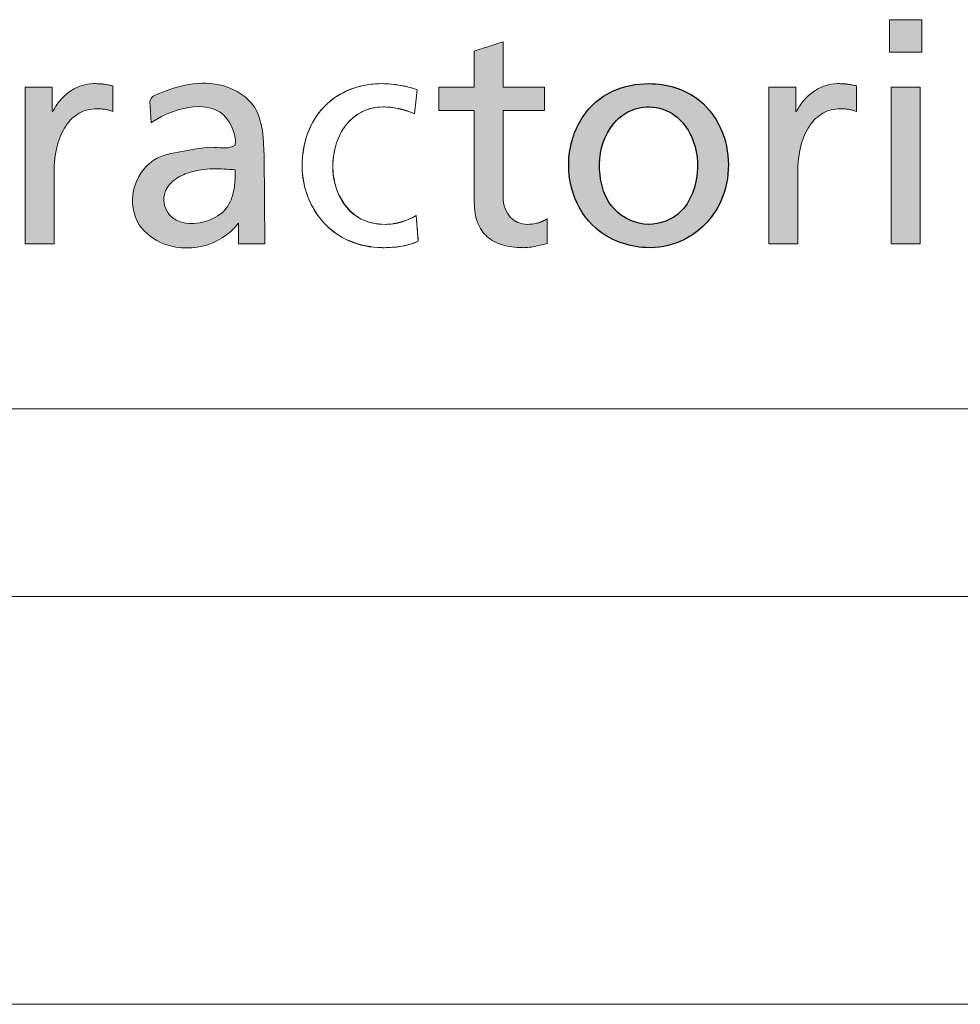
# Paper-space layout 'Hoja2' of a CAD drawing. Header units: millimetres. Extents: x 195 to 7681, y 65 to 5395.
# Tile 6 of 13: x 5635 to 5785, y 65 to 222. Entities that reach past the tile are written whole.
import ezdxf

# ---------------------------------------------------------------- set-up
doc = ezdxf.new("R2010")
doc.units = ezdxf.units.MM
doc.layers.add('FORMAT', color=7, linetype='Continuous')

# ---------------------------------------------------------------- blocks, each defined once
blk = doc.blocks.new('LOGO_sombreado')
at = {"linetype": 'Continuous', "ltscale": 13}
for points in [[(526.55, 62.03), (521.37, 62.03), (521.37, 56.84), (526.55, 56.84)], [(526.55, 62.03), (521.37, 62.03), (521.37, 56.84), (526.55, 56.84)], [(526.26, 51.26), (521.67, 51.26), (521.67, 26.29), (526.26, 26.29)], [(526.26, 51.26), (521.67, 51.26), (521.67, 26.29), (526.26, 26.29)]]:
    blk.add_hatch(color=7, dxfattribs=at).paths.add_polyline_path(points, flags=0)
h = blk.add_hatch(color=7, dxfattribs=at)
edge = h.paths.add_edge_path(flags=0)
edge.add_spline(control_points=[(457.28, 27.45), (457.95, 26.86), (458.76, 26.42), (459.7, 26.13)], knot_values=[16, 16, 16, 16, 17, 17, 17, 17], weights=[1, 1, 1, 1], degree=3, periodic=0)
edge.add_spline(control_points=[(459.7, 26.13), (460.64, 25.85), (461.72, 25.71), (462.9, 25.71)], knot_values=[17, 17, 17, 17, 18, 18, 18, 18], weights=[1, 1, 1, 1], degree=3, periodic=0)
edge.add_arc((462.89, 34.91), 9.21, 270.0767, 276.8647)
edge.add_spline(control_points=[(463.99, 25.77), (464.35, 25.81), (464.69, 25.87), (465.03, 25.94)], knot_values=[0, 0, 0, 0, 1, 1, 1, 1], weights=[1, 1, 1, 1], degree=3, periodic=0)
edge.add_spline(control_points=[(465.03, 25.94), (465.36, 26), (465.68, 26.08), (465.98, 26.16)], knot_values=[1, 1, 1, 1, 2, 2, 2, 2], weights=[1, 1, 1, 1], degree=3, periodic=0)
edge.add_spline(control_points=[(465.98, 26.16), (466.28, 26.23), (466.56, 26.31), (466.82, 26.39)], knot_values=[2, 2, 2, 2, 3, 3, 3, 3], weights=[1, 1, 1, 1], degree=3, periodic=0)
edge.add_line((466.82, 26.39), (466.82, 30.3))
edge.add_arc((464.12, 34.42), 4.92, 295.495, 303.2205, ccw=False)
edge.add_spline(control_points=[(466.24, 29.98), (466.01, 29.86), (465.77, 29.77), (465.53, 29.69)], knot_values=[0, 0, 0, 0, 0.145933, 0.145933, 0.145933, 0.145933], weights=[1, 0.998226, 0.998226, 1], degree=3, periodic=0)
edge.add_spline(control_points=[(465.53, 29.69), (465.27, 29.61), (464.99, 29.55), (464.68, 29.5)], knot_values=[0.145933, 0.145933, 0.145933, 0.145933, 1.145933, 1.145933, 1.145933, 1.145933], weights=[1, 1, 1, 1], degree=3, periodic=0)
edge.add_spline(control_points=[(464.68, 29.5), (464.37, 29.45), (464.04, 29.42), (463.69, 29.42), (463.16, 29.42), (462.66, 29.52), (462.19, 29.71)], knot_values=[1.145933, 1.145933, 1.145933, 1.145933, 2.145933, 2.145933, 2.145933, 3.145933, 3.145933, 3.145933, 3.145933], weights=[1, 1, 1, 1, 1, 1, 1], degree=3, periodic=0)
edge.add_arc((463.55, 33), 3.55, 223.1491, 247.5061, ccw=False)
edge.add_spline(control_points=[(460.96, 30.57), (460.61, 30.94), (460.32, 31.41), (460.12, 31.96)], knot_values=[3.571043, 3.571043, 3.571043, 3.571043, 4.571043, 4.571043, 4.571043, 4.571043], weights=[1, 1, 1, 1], degree=3, periodic=0)
edge.add_spline(control_points=[(460.12, 31.96), (459.92, 32.51), (459.81, 33.15), (459.81, 33.88)], knot_values=[4.571043, 4.571043, 4.571043, 4.571043, 5.571043, 5.571043, 5.571043, 5.571043], weights=[1, 1, 1, 1], degree=3, periodic=0)
edge.add_line((459.81, 33.88), (459.81, 37.29))
edge.add_line((459.81, 37.29), (459.81, 39))
edge.add_line((459.81, 39), (459.81, 47.54))
edge.add_line((459.81, 47.54), (466.43, 47.54))
edge.add_line((466.43, 47.54), (466.43, 51.26))
edge.add_line((466.43, 51.26), (459.81, 51.26))
edge.add_line((459.81, 51.26), (459.81, 53.07))
edge.add_line((459.81, 53.07), (459.81, 58.5))
edge.add_line((459.81, 58.5), (458.67, 58.14))
edge.add_line((458.67, 58.14), (457.52, 57.77))
edge.add_line((457.52, 57.77), (456.37, 57.4))
edge.add_line((456.37, 57.4), (455.22, 57.04))
edge.add_line((455.22, 57.04), (455.22, 55.59))
edge.add_line((455.22, 55.59), (455.22, 51.26))
edge.add_line((455.22, 51.26), (449.59, 51.26))
edge.add_line((449.59, 51.26), (449.59, 47.54))
edge.add_line((449.59, 47.54), (455.22, 47.54))
edge.add_spline(control_points=[(455.22, 47.54), (455.22, 42.68), (455.22, 37.81), (455.22, 32.94), (455.22, 31.69), (455.4, 30.62), (455.75, 29.71)], knot_values=[13, 13, 13, 13, 14, 14, 14, 15, 15, 15, 15], weights=[1, 1, 1, 1, 1, 1, 1], degree=3, periodic=0)
edge.add_spline(control_points=[(455.75, 29.71), (456.1, 28.8), (456.62, 28.05), (457.28, 27.45)], knot_values=[15, 15, 15, 15, 16, 16, 16, 16], weights=[1, 1, 1, 1], degree=3, periodic=0)
h = blk.add_hatch(color=7, dxfattribs=at)
edge = h.paths.add_edge_path(flags=0)
edge.add_spline(control_points=[(457.28, 27.45), (457.95, 26.86), (458.76, 26.42), (459.7, 26.13)], knot_values=[16, 16, 16, 16, 17, 17, 17, 17], weights=[1, 1, 1, 1], degree=3, periodic=0)
edge.add_spline(control_points=[(459.7, 26.13), (460.64, 25.85), (461.72, 25.71), (462.9, 25.71)], knot_values=[17, 17, 17, 17, 18, 18, 18, 18], weights=[1, 1, 1, 1], degree=3, periodic=0)
edge.add_arc((462.89, 34.91), 9.21, 270.0767, 276.8647)
edge.add_spline(control_points=[(463.99, 25.77), (464.35, 25.81), (464.69, 25.87), (465.03, 25.94)], knot_values=[0, 0, 0, 0, 1, 1, 1, 1], weights=[1, 1, 1, 1], degree=3, periodic=0)
edge.add_spline(control_points=[(465.03, 25.94), (465.36, 26), (465.68, 26.08), (465.98, 26.16)], knot_values=[1, 1, 1, 1, 2, 2, 2, 2], weights=[1, 1, 1, 1], degree=3, periodic=0)
edge.add_spline(control_points=[(465.98, 26.16), (466.28, 26.23), (466.56, 26.31), (466.82, 26.39)], knot_values=[2, 2, 2, 2, 3, 3, 3, 3], weights=[1, 1, 1, 1], degree=3, periodic=0)
edge.add_line((466.82, 26.39), (466.82, 30.3))
edge.add_arc((464.12, 34.42), 4.92, 295.495, 303.2205, ccw=False)
edge.add_spline(control_points=[(466.24, 29.98), (466.01, 29.86), (465.77, 29.77), (465.53, 29.69)], knot_values=[0, 0, 0, 0, 0.145933, 0.145933, 0.145933, 0.145933], weights=[1, 0.998226, 0.998226, 1], degree=3, periodic=0)
edge.add_spline(control_points=[(465.53, 29.69), (465.27, 29.61), (464.99, 29.55), (464.68, 29.5)], knot_values=[0.145933, 0.145933, 0.145933, 0.145933, 1.145933, 1.145933, 1.145933, 1.145933], weights=[1, 1, 1, 1], degree=3, periodic=0)
edge.add_spline(control_points=[(464.68, 29.5), (464.37, 29.45), (464.04, 29.42), (463.69, 29.42), (463.16, 29.42), (462.66, 29.52), (462.19, 29.71)], knot_values=[1.145933, 1.145933, 1.145933, 1.145933, 2.145933, 2.145933, 2.145933, 3.145933, 3.145933, 3.145933, 3.145933], weights=[1, 1, 1, 1, 1, 1, 1], degree=3, periodic=0)
edge.add_arc((463.55, 33), 3.55, 223.1491, 247.5061, ccw=False)
edge.add_spline(control_points=[(460.96, 30.57), (460.61, 30.94), (460.32, 31.41), (460.12, 31.96)], knot_values=[3.571043, 3.571043, 3.571043, 3.571043, 4.571043, 4.571043, 4.571043, 4.571043], weights=[1, 1, 1, 1], degree=3, periodic=0)
edge.add_spline(control_points=[(460.12, 31.96), (459.92, 32.51), (459.81, 33.15), (459.81, 33.88)], knot_values=[4.571043, 4.571043, 4.571043, 4.571043, 5.571043, 5.571043, 5.571043, 5.571043], weights=[1, 1, 1, 1], degree=3, periodic=0)
edge.add_line((459.81, 33.88), (459.81, 37.29))
edge.add_line((459.81, 37.29), (459.81, 39))
edge.add_line((459.81, 39), (459.81, 47.54))
edge.add_line((459.81, 47.54), (466.43, 47.54))
edge.add_line((466.43, 47.54), (466.43, 51.26))
edge.add_line((466.43, 51.26), (459.81, 51.26))
edge.add_line((459.81, 51.26), (459.81, 53.07))
edge.add_line((459.81, 53.07), (459.81, 58.5))
edge.add_line((459.81, 58.5), (458.67, 58.14))
edge.add_line((458.67, 58.14), (457.52, 57.77))
edge.add_line((457.52, 57.77), (456.37, 57.4))
edge.add_line((456.37, 57.4), (455.22, 57.04))
edge.add_line((455.22, 57.04), (455.22, 55.59))
edge.add_line((455.22, 55.59), (455.22, 51.26))
edge.add_line((455.22, 51.26), (449.59, 51.26))
edge.add_line((449.59, 51.26), (449.59, 47.54))
edge.add_line((449.59, 47.54), (455.22, 47.54))
edge.add_spline(control_points=[(455.22, 47.54), (455.22, 42.68), (455.22, 37.81), (455.22, 32.94), (455.22, 31.69), (455.4, 30.62), (455.75, 29.71)], knot_values=[13, 13, 13, 13, 14, 14, 14, 15, 15, 15, 15], weights=[1, 1, 1, 1, 1, 1, 1], degree=3, periodic=0)
edge.add_spline(control_points=[(455.75, 29.71), (456.1, 28.8), (456.62, 28.05), (457.28, 27.45)], knot_values=[15, 15, 15, 15, 16, 16, 16, 16], weights=[1, 1, 1, 1], degree=3, periodic=0)
h = blk.add_hatch(color=7, dxfattribs=at)
edge = h.paths.add_edge_path(flags=0)
edge.add_spline(control_points=[(395.67, 47.82), (395.88, 47.8), (396.1, 47.78), (396.31, 47.75)], knot_values=[22.131578, 22.131578, 22.131578, 22.131578, 23.131578, 23.131578, 23.131578, 23.131578], weights=[1, 1, 1, 1], degree=3, periodic=0)
edge.add_spline(control_points=[(396.31, 47.75), (396.53, 47.71), (396.75, 47.67), (396.97, 47.61)], knot_values=[23.131578, 23.131578, 23.131578, 23.131578, 24.131578, 24.131578, 24.131578, 24.131578], weights=[1, 1, 1, 1], degree=3, periodic=0)
edge.add_spline(control_points=[(396.97, 47.61), (397.18, 47.55), (397.4, 47.48), (397.6, 47.39)], knot_values=[0, 0, 0, 0, 1, 1, 1, 1], weights=[1, 1, 1, 1], degree=3, periodic=0)
edge.add_line((397.6, 47.39), (397.6, 51.51))
edge.add_line((397.6, 51.51), (396.91, 51.64))
edge.add_spline(control_points=[(396.91, 51.64), (396.69, 51.68), (396.47, 51.72), (396.23, 51.75)], knot_values=[3, 3, 3, 3, 4, 4, 4, 4], weights=[1, 1, 1, 1], degree=3, periodic=0)
edge.add_arc((394.75, 40.25), 11.59, 82.6307, 86.3526)
edge.add_spline(control_points=[(395.48, 51.82), (395.21, 51.84), (394.91, 51.84), (394.57, 51.84), (393.91, 51.84), (393.25, 51.73), (392.61, 51.51)], knot_values=[4.064961, 4.064961, 4.064961, 4.064961, 5.064961, 5.064961, 5.064961, 6.064961, 6.064961, 6.064961, 6.064961], weights=[1, 1, 1, 1, 1, 1, 1], degree=3, periodic=0)
edge.add_spline(control_points=[(392.61, 51.51), (391.97, 51.3), (391.35, 50.99), (390.78, 50.59)], knot_values=[6.064961, 6.064961, 6.064961, 6.064961, 7.064961, 7.064961, 7.064961, 7.064961], weights=[1, 1, 1, 1], degree=3, periodic=0)
edge.add_spline(control_points=[(390.78, 50.59), (390.21, 50.2), (389.68, 49.72), (389.22, 49.18)], knot_values=[7.064961, 7.064961, 7.064961, 7.064961, 8.064961, 8.064961, 8.064961, 8.064961], weights=[1, 1, 1, 1], degree=3, periodic=0)
edge.add_spline(control_points=[(389.22, 49.18), (388.76, 48.64), (388.37, 48.04), (388.06, 47.39)], knot_values=[8.064961, 8.064961, 8.064961, 8.064961, 9.064961, 9.064961, 9.064961, 9.064961], weights=[1, 1, 1, 1], degree=3, periodic=0)
edge.add_line((388.06, 47.39), (387.96, 47.39))
edge.add_line((387.96, 47.39), (387.96, 51.26))
edge.add_line((387.96, 51.26), (385.8, 51.26))
edge.add_line((385.8, 51.26), (383.65, 51.26))
edge.add_line((383.65, 51.26), (383.65, 48.14))
edge.add_line((383.65, 48.14), (383.65, 26.29))
edge.add_line((383.65, 26.29), (388.25, 26.29))
edge.add_line((388.25, 26.29), (388.25, 29.13))
edge.add_spline(control_points=[(388.25, 29.13), (388.25, 31.97), (388.25, 34.81), (388.25, 37.65), (388.25, 39.22), (388.42, 40.64), (388.74, 41.89)], knot_values=[17.064961, 17.064961, 17.064961, 17.064961, 18.064961, 18.064961, 18.064961, 19.064961, 19.064961, 19.064961, 19.064961], weights=[1, 1, 1, 1, 1, 1, 1], degree=3, periodic=0)
edge.add_spline(control_points=[(388.74, 41.89), (389.05, 43.14), (389.52, 44.21), (390.11, 45.09)], knot_values=[19.064961, 19.064961, 19.064961, 19.064961, 20.064961, 20.064961, 20.064961, 20.064961], weights=[1, 1, 1, 1], degree=3, periodic=0)
edge.add_spline(control_points=[(390.11, 45.09), (390.71, 45.98), (391.43, 46.66), (392.26, 47.13)], knot_values=[20.064961, 20.064961, 20.064961, 20.064961, 21.064961, 21.064961, 21.064961, 21.064961], weights=[1, 1, 1, 1], degree=3, periodic=0)
edge.add_spline(control_points=[(392.26, 47.13), (393.09, 47.59), (394.03, 47.84), (395.05, 47.84)], knot_values=[21.064961, 21.064961, 21.064961, 21.064961, 22.064961, 22.064961, 22.064961, 22.064961], weights=[1, 1, 1, 1], degree=3, periodic=0)
edge.add_arc((395.06, 38.6), 9.24, 86.1897, 90.0066, ccw=False)
h = blk.add_hatch(color=7, dxfattribs=at)
edge = h.paths.add_edge_path(flags=0)
edge.add_spline(control_points=[(395.67, 47.82), (395.88, 47.8), (396.1, 47.78), (396.31, 47.75)], knot_values=[22.131578, 22.131578, 22.131578, 22.131578, 23.131578, 23.131578, 23.131578, 23.131578], weights=[1, 1, 1, 1], degree=3, periodic=0)
edge.add_spline(control_points=[(396.31, 47.75), (396.53, 47.71), (396.75, 47.67), (396.97, 47.61)], knot_values=[23.131578, 23.131578, 23.131578, 23.131578, 24.131578, 24.131578, 24.131578, 24.131578], weights=[1, 1, 1, 1], degree=3, periodic=0)
edge.add_spline(control_points=[(396.97, 47.61), (397.18, 47.55), (397.4, 47.48), (397.6, 47.39)], knot_values=[0, 0, 0, 0, 1, 1, 1, 1], weights=[1, 1, 1, 1], degree=3, periodic=0)
edge.add_line((397.6, 47.39), (397.6, 51.51))
edge.add_line((397.6, 51.51), (396.91, 51.64))
edge.add_spline(control_points=[(396.91, 51.64), (396.69, 51.68), (396.47, 51.72), (396.23, 51.75)], knot_values=[3, 3, 3, 3, 4, 4, 4, 4], weights=[1, 1, 1, 1], degree=3, periodic=0)
edge.add_arc((394.75, 40.25), 11.59, 82.6307, 86.3526)
edge.add_spline(control_points=[(395.48, 51.82), (395.21, 51.84), (394.91, 51.84), (394.57, 51.84), (393.91, 51.84), (393.25, 51.73), (392.61, 51.51)], knot_values=[4.064961, 4.064961, 4.064961, 4.064961, 5.064961, 5.064961, 5.064961, 6.064961, 6.064961, 6.064961, 6.064961], weights=[1, 1, 1, 1, 1, 1, 1], degree=3, periodic=0)
edge.add_spline(control_points=[(392.61, 51.51), (391.97, 51.3), (391.35, 50.99), (390.78, 50.59)], knot_values=[6.064961, 6.064961, 6.064961, 6.064961, 7.064961, 7.064961, 7.064961, 7.064961], weights=[1, 1, 1, 1], degree=3, periodic=0)
edge.add_spline(control_points=[(390.78, 50.59), (390.21, 50.2), (389.68, 49.72), (389.22, 49.18)], knot_values=[7.064961, 7.064961, 7.064961, 7.064961, 8.064961, 8.064961, 8.064961, 8.064961], weights=[1, 1, 1, 1], degree=3, periodic=0)
edge.add_spline(control_points=[(389.22, 49.18), (388.76, 48.64), (388.37, 48.04), (388.06, 47.39)], knot_values=[8.064961, 8.064961, 8.064961, 8.064961, 9.064961, 9.064961, 9.064961, 9.064961], weights=[1, 1, 1, 1], degree=3, periodic=0)
edge.add_line((388.06, 47.39), (387.96, 47.39))
edge.add_line((387.96, 47.39), (387.96, 51.26))
edge.add_line((387.96, 51.26), (385.8, 51.26))
edge.add_line((385.8, 51.26), (383.65, 51.26))
edge.add_line((383.65, 51.26), (383.65, 48.14))
edge.add_line((383.65, 48.14), (383.65, 26.29))
edge.add_line((383.65, 26.29), (388.25, 26.29))
edge.add_line((388.25, 26.29), (388.25, 29.13))
edge.add_spline(control_points=[(388.25, 29.13), (388.25, 31.97), (388.25, 34.81), (388.25, 37.65), (388.25, 39.22), (388.42, 40.64), (388.74, 41.89)], knot_values=[17.064961, 17.064961, 17.064961, 17.064961, 18.064961, 18.064961, 18.064961, 19.064961, 19.064961, 19.064961, 19.064961], weights=[1, 1, 1, 1, 1, 1, 1], degree=3, periodic=0)
edge.add_spline(control_points=[(388.74, 41.89), (389.05, 43.14), (389.52, 44.21), (390.11, 45.09)], knot_values=[19.064961, 19.064961, 19.064961, 19.064961, 20.064961, 20.064961, 20.064961, 20.064961], weights=[1, 1, 1, 1], degree=3, periodic=0)
edge.add_spline(control_points=[(390.11, 45.09), (390.71, 45.98), (391.43, 46.66), (392.26, 47.13)], knot_values=[20.064961, 20.064961, 20.064961, 20.064961, 21.064961, 21.064961, 21.064961, 21.064961], weights=[1, 1, 1, 1], degree=3, periodic=0)
edge.add_spline(control_points=[(392.26, 47.13), (393.09, 47.59), (394.03, 47.84), (395.05, 47.84)], knot_values=[21.064961, 21.064961, 21.064961, 21.064961, 22.064961, 22.064961, 22.064961, 22.064961], weights=[1, 1, 1, 1], degree=3, periodic=0)
edge.add_arc((395.06, 38.6), 9.24, 86.1897, 90.0066, ccw=False)
h = blk.add_hatch(color=7, dxfattribs=at)
edge = h.paths.add_edge_path(flags=0)
edge.add_spline(control_points=[(417.13, 42.02), (416.11, 41.39), (413.34, 42.01), (409.22, 41.03), (404.09, 40.45), (400.42, 35.77), (400.72, 29.74), (407.35, 24.17), (414.81, 25.87), (417.54, 29.52)], knot_values=[0, 0, 0, 0, 0.079966, 0.190057, 0.300094, 0.432511, 0.566689, 0.684622, 1, 1, 1, 1], weights=[1, 1, 1, 1, 1, 1, 1, 1, 1, 1], degree=3, periodic=0)
edge.add_spline(control_points=[(417.54, 29.52), (417.66, 29.72), (417.63, 29.52)], knot_values=[0, 0, 0, 1, 1, 1], weights=[1, 1, 1], degree=2, periodic=0)
edge.add_line((417.63, 29.52), (417.63, 26.3))
edge.add_line((417.63, 26.3), (421.86, 26.3))
edge.add_line((421.86, 26.3), (421.71, 40.37))
edge.add_spline(control_points=[(421.71, 40.37), (421.61, 42.8), (421.6, 48.18), (415.5, 52), (409.84, 52.02), (405.89, 50.67), (403.7, 49.76), (403.5, 49.01)], knot_values=[0, 0, 0, 0, 0.300445, 0.525135, 0.737289, 0.925487, 1, 1, 1, 1], weights=[1, 1, 1, 1, 1, 1, 1, 1], degree=3, periodic=0)
edge.add_line((403.5, 49.01), (403.72, 45.59))
edge.add_spline(control_points=[(403.72, 45.59), (406.1, 47.36), (414.42, 50.46), (417.31, 43.95), (417.13, 42.02)], knot_values=[0, 0, 0, 0, 0.658996, 1, 1, 1, 1], weights=[1, 1, 1, 1, 1], degree=3, periodic=0)
edge = h.paths.add_edge_path(flags=0)
edge.add_spline(control_points=[(417.13, 37.03), (417.08, 36.32), (416.96, 34.56), (415.91, 31.6), (412.5, 29.58), (408.89, 29.31), (405.92, 31.18), (405.35, 34.6), (407.62, 36.84), (410.33, 37.97), (413.53, 38.39), (415.92, 38.2), (417.13, 38.1)], knot_values=[0, 0, 0, 0, 0.068904, 0.168815, 0.283862, 0.42722, 0.488917, 0.605379, 0.695962, 0.771545, 0.884045, 1, 1, 1, 1], weights=[1, 1, 1, 1, 1, 1, 1, 1, 1, 1, 1, 1, 1], degree=3, periodic=0)
edge.add_line((417.13, 38.1), (417.13, 37.03))
h = blk.add_hatch(color=7, dxfattribs=at)
edge = h.paths.add_edge_path(flags=0)
edge.add_spline(control_points=[(483.09, 51.84), (481.09, 51.85), (477.6, 51.2), (472.79, 47.8), (469.93, 41.83), (470.28, 34.47), (474.5, 27.73), (481.6, 25.12), (489.2, 26.46), (495.89, 32.8), (496.28, 42.73), (491.46, 49.7), (486.59, 51.65), (483.77, 51.84), (483.09, 51.84)], knot_values=[0, 0, 0, 0, 0.074474, 0.127248, 0.214785, 0.308474, 0.391274, 0.497362, 0.567922, 0.671021, 0.815362, 0.894331, 0.974753, 1, 1, 1, 1], weights=[1, 1, 1, 1, 1, 1, 1, 1, 1, 1, 1, 1, 1, 1, 1], degree=3, periodic=0)
edge = h.paths.add_edge_path(flags=0)
edge.add_spline(control_points=[(483.09, 48.13), (484.55, 48.1), (487.24, 47.22), (490.33, 43.33), (491.38, 37.38), (488.76, 30.6), (481.99, 28.62), (476.6, 31.83), (474.74, 37.8), (475.56, 43.61), (479.15, 47.52), (481.91, 48.15), (483.09, 48.13)], knot_values=[0, 0, 0, 0, 0.080851, 0.148117, 0.269406, 0.407124, 0.511209, 0.623148, 0.720084, 0.847873, 0.934722, 1, 1, 1, 1], weights=[1, 1, 1, 1, 1, 1, 1, 1, 1, 1, 1, 1, 1], degree=3, periodic=0)
h = blk.add_hatch(color=7, dxfattribs=at)
edge = h.paths.add_edge_path(flags=0)
edge.add_spline(control_points=[(515.43, 51.64), (515.2, 51.68), (514.99, 51.72), (514.75, 51.75)], knot_values=[5, 5, 5, 5, 6, 6, 6, 6], weights=[1, 1, 1, 1], degree=3, periodic=0)
edge.add_arc((513.27, 40.3), 11.54, 82.6144, 86.3459)
edge.add_spline(control_points=[(514.01, 51.82), (513.73, 51.84), (513.43, 51.84), (513.09, 51.84), (512.43, 51.84), (511.77, 51.73), (511.13, 51.51)], knot_values=[0, 0, 0, 0, 1, 1, 1, 2, 2, 2, 2], weights=[1, 1, 1, 1, 1, 1, 1], degree=3, periodic=0)
edge.add_spline(control_points=[(511.13, 51.51), (510.49, 51.3), (509.87, 50.99), (509.3, 50.59)], knot_values=[2, 2, 2, 2, 3, 3, 3, 3], weights=[1, 1, 1, 1], degree=3, periodic=0)
edge.add_spline(control_points=[(509.3, 50.59), (508.73, 50.2), (508.2, 49.72), (507.74, 49.18)], knot_values=[3, 3, 3, 3, 4, 4, 4, 4], weights=[1, 1, 1, 1], degree=3, periodic=0)
edge.add_spline(control_points=[(507.74, 49.18), (507.27, 48.64), (506.88, 48.04), (506.57, 47.39)], knot_values=[4, 4, 4, 4, 5, 5, 5, 5], weights=[1, 1, 1, 1], degree=3, periodic=0)
edge.add_line((506.57, 47.39), (506.48, 47.39))
edge.add_line((506.48, 47.39), (506.48, 51.26))
edge.add_line((506.48, 51.26), (502.18, 51.26))
edge.add_line((502.18, 51.26), (502.18, 26.29))
edge.add_line((502.18, 26.29), (506.77, 26.29))
edge.add_line((506.77, 26.29), (506.77, 37.65))
edge.add_spline(control_points=[(506.77, 37.65), (506.77, 39.22), (506.94, 40.64), (507.25, 41.89)], knot_values=[11, 11, 11, 11, 12, 12, 12, 12], weights=[1, 1, 1, 1], degree=3, periodic=0)
edge.add_spline(control_points=[(507.25, 41.89), (507.57, 43.14), (508.04, 44.21), (508.63, 45.09)], knot_values=[12, 12, 12, 12, 13, 13, 13, 13], weights=[1, 1, 1, 1], degree=3, periodic=0)
edge.add_spline(control_points=[(508.63, 45.09), (509.22, 45.98), (509.95, 46.66), (510.78, 47.13)], knot_values=[13, 13, 13, 13, 14, 14, 14, 14], weights=[1, 1, 1, 1], degree=3, periodic=0)
edge.add_spline(control_points=[(510.78, 47.13), (511.61, 47.59), (512.55, 47.84), (513.57, 47.84)], knot_values=[14, 14, 14, 14, 15, 15, 15, 15], weights=[1, 1, 1, 1], degree=3, periodic=0)
edge.add_arc((513.57, 38.71), 9.12, 86.1657, 90.0062, ccw=False)
edge.add_spline(control_points=[(514.18, 47.82), (514.4, 47.8), (514.61, 47.78), (514.83, 47.75)], knot_values=[0, 0, 0, 0, 1, 1, 1, 1], weights=[1, 1, 1, 1], degree=3, periodic=0)
edge.add_spline(control_points=[(514.83, 47.75), (515.05, 47.71), (515.27, 47.67), (515.48, 47.61)], knot_values=[1, 1, 1, 1, 2, 2, 2, 2], weights=[1, 1, 1, 1], degree=3, periodic=0)
edge.add_spline(control_points=[(515.48, 47.61), (515.7, 47.55), (515.91, 47.48), (516.12, 47.39)], knot_values=[2, 2, 2, 2, 3, 3, 3, 3], weights=[1, 1, 1, 1], degree=3, periodic=0)
edge.add_line((516.12, 47.39), (516.12, 51.51))
edge.add_line((516.12, 51.51), (515.43, 51.64))
h = blk.add_hatch(color=7, dxfattribs=at)
edge = h.paths.add_edge_path(flags=0)
edge.add_spline(control_points=[(515.43, 51.64), (515.2, 51.68), (514.99, 51.72), (514.75, 51.75)], knot_values=[5, 5, 5, 5, 6, 6, 6, 6], weights=[1, 1, 1, 1], degree=3, periodic=0)
edge.add_arc((513.27, 40.3), 11.54, 82.6144, 86.3459)
edge.add_spline(control_points=[(514.01, 51.82), (513.73, 51.84), (513.43, 51.84), (513.09, 51.84), (512.43, 51.84), (511.77, 51.73), (511.13, 51.51)], knot_values=[0, 0, 0, 0, 1, 1, 1, 2, 2, 2, 2], weights=[1, 1, 1, 1, 1, 1, 1], degree=3, periodic=0)
edge.add_spline(control_points=[(511.13, 51.51), (510.49, 51.3), (509.87, 50.99), (509.3, 50.59)], knot_values=[2, 2, 2, 2, 3, 3, 3, 3], weights=[1, 1, 1, 1], degree=3, periodic=0)
edge.add_spline(control_points=[(509.3, 50.59), (508.73, 50.2), (508.2, 49.72), (507.74, 49.18)], knot_values=[3, 3, 3, 3, 4, 4, 4, 4], weights=[1, 1, 1, 1], degree=3, periodic=0)
edge.add_spline(control_points=[(507.74, 49.18), (507.27, 48.64), (506.88, 48.04), (506.57, 47.39)], knot_values=[4, 4, 4, 4, 5, 5, 5, 5], weights=[1, 1, 1, 1], degree=3, periodic=0)
edge.add_line((506.57, 47.39), (506.48, 47.39))
edge.add_line((506.48, 47.39), (506.48, 51.26))
edge.add_line((506.48, 51.26), (502.18, 51.26))
edge.add_line((502.18, 51.26), (502.18, 26.29))
edge.add_line((502.18, 26.29), (506.77, 26.29))
edge.add_line((506.77, 26.29), (506.77, 37.65))
edge.add_spline(control_points=[(506.77, 37.65), (506.77, 39.22), (506.94, 40.64), (507.25, 41.89)], knot_values=[11, 11, 11, 11, 12, 12, 12, 12], weights=[1, 1, 1, 1], degree=3, periodic=0)
edge.add_spline(control_points=[(507.25, 41.89), (507.57, 43.14), (508.04, 44.21), (508.63, 45.09)], knot_values=[12, 12, 12, 12, 13, 13, 13, 13], weights=[1, 1, 1, 1], degree=3, periodic=0)
edge.add_spline(control_points=[(508.63, 45.09), (509.22, 45.98), (509.95, 46.66), (510.78, 47.13)], knot_values=[13, 13, 13, 13, 14, 14, 14, 14], weights=[1, 1, 1, 1], degree=3, periodic=0)
edge.add_spline(control_points=[(510.78, 47.13), (511.61, 47.59), (512.55, 47.84), (513.57, 47.84)], knot_values=[14, 14, 14, 14, 15, 15, 15, 15], weights=[1, 1, 1, 1], degree=3, periodic=0)
edge.add_arc((513.57, 38.71), 9.12, 86.1657, 90.0062, ccw=False)
edge.add_spline(control_points=[(514.18, 47.82), (514.4, 47.8), (514.61, 47.78), (514.83, 47.75)], knot_values=[0, 0, 0, 0, 1, 1, 1, 1], weights=[1, 1, 1, 1], degree=3, periodic=0)
edge.add_spline(control_points=[(514.83, 47.75), (515.05, 47.71), (515.27, 47.67), (515.48, 47.61)], knot_values=[1, 1, 1, 1, 2, 2, 2, 2], weights=[1, 1, 1, 1], degree=3, periodic=0)
edge.add_spline(control_points=[(515.48, 47.61), (515.7, 47.55), (515.91, 47.48), (516.12, 47.39)], knot_values=[2, 2, 2, 2, 3, 3, 3, 3], weights=[1, 1, 1, 1], degree=3, periodic=0)
edge.add_line((516.12, 47.39), (516.12, 51.51))
edge.add_line((516.12, 51.51), (515.43, 51.64))
at = {"color": 7, "linetype": 'Continuous', "lineweight": 18, "ltscale": 13}
for p, q in [((521.37, 56.84), (521.37, 62.03)), ((521.37, 62.03), (526.55, 62.03)), ((526.55, 62.03), (526.55, 56.84)), ((526.55, 56.84), (521.37, 56.84)), ((446.1, 50.87), (445.71, 47.05)), ((521.67, 26.29), (521.67, 51.26)), ((521.67, 51.26), (526.26, 51.26)), ((526.26, 51.26), (526.26, 26.29)), ((403.72, 45.59), (403.5, 49.01)), ((421.86, 26.3), (421.71, 40.37)), ((417.13, 38.1), (417.13, 37.03)), ((459.81, 33.88), (459.81, 37.29)), ((445.95, 30.84), (446.3, 26.73)), ((417.63, 29.52), (417.63, 26.3)), ((421.86, 26.3), (417.63, 26.3)), ((526.26, 26.29), (521.67, 26.29)), ((0, 0), (942.5, 0))]:
    blk.add_line(p, q, dxfattribs=at)
for centre, radius, start, end in [((513.57, 38.71), 9.12, 86.1657, 90.0062), ((440.14, 37.86), 12.1, 223.2954, 246.689), ((440.55, 49.29), 23.59, 269.9252, 273.1729), ((462.89, 34.91), 9.21, 270.0767, 276.8647)]:
    blk.add_arc(centre, radius, start, end, dxfattribs=at)
at = {"color": 8, "linetype": 'Continuous', "lineweight": 0, "ltscale": 13}
for points, degree in [([(458.67, 58.14), (458.28, 58.02), (457.9, 57.89), (457.52, 57.77)], 3), ([(459.81, 58.5), (459.43, 58.38), (459.05, 58.26), (458.67, 58.14)], 3), ([(459.81, 53.07), (459.81, 54.88), (459.81, 56.69), (459.81, 58.5)], 3), ([(456.37, 57.4), (455.99, 57.28), (455.6, 57.16), (455.22, 57.04)], 3), ([(455.22, 57.04), (455.22, 56.56), (455.22, 56.07), (455.22, 55.59)], 3), ([(457.52, 57.77), (457.13, 57.65), (456.75, 57.53), (456.37, 57.4)], 3), ([(455.22, 55.59), (455.22, 54.15), (455.22, 52.71), (455.22, 51.26)], 3), ([(459.81, 51.26), (459.81, 51.87), (459.81, 52.47), (459.81, 53.07)], 3), ([(385.8, 51.26), (385.09, 51.26), (384.37, 51.26), (383.65, 51.26)], 3), ([(383.65, 51.26), (383.65, 50.22), (383.65, 49.18), (383.65, 48.14)], 3), ([(387.96, 51.26), (387.24, 51.26), (386.52, 51.26), (385.8, 51.26)], 3), ([(387.96, 47.39), (387.96, 48.68), (387.96, 49.97), (387.96, 51.26)], 3), ([(390.78, 50.59), (390.21, 50.2), (389.68, 49.72), (389.22, 49.18)], 3), ([(392.61, 51.51), (391.97, 51.3), (391.35, 50.99), (390.78, 50.59)], 3), ([(396.91, 51.64), (396.69, 51.68), (396.47, 51.72), (396.23, 51.75)], 3), ([(397.6, 51.51), (397.37, 51.55), (397.14, 51.59), (396.91, 51.64)], 3), ([(397.6, 47.39), (397.6, 48.76), (397.6, 50.13), (397.6, 51.51)], 3), ([(443.51, 51.56), (443.01, 51.65), (442.5, 51.72), (441.99, 51.77)], 3), ([(444.93, 51.25), (444.49, 51.37), (444.01, 51.47), (443.51, 51.56)], 3), ([(446.1, 50.87), (445.77, 51.01), (445.37, 51.14), (444.93, 51.25)], 3), ([(445.71, 47.05), (445.84, 48.33), (445.97, 49.6), (446.1, 50.87)], 3), ([(455.22, 51.26), (453.34, 51.26), (451.47, 51.26), (449.59, 51.26)], 3), ([(449.59, 51.26), (449.59, 50.02), (449.59, 48.78), (449.59, 47.54)], 3), ([(466.43, 51.26), (464.22, 51.26), (462.02, 51.26), (459.81, 51.26)], 3), ([(466.43, 47.54), (466.43, 48.78), (466.43, 50.02), (466.43, 51.26)], 3), ([(506.48, 51.26), (505.05, 51.26), (503.61, 51.26), (502.18, 51.26)], 3), ([(502.18, 51.26), (502.18, 42.94), (502.18, 34.62), (502.18, 26.29)], 3), ([(506.48, 47.39), (506.48, 48.68), (506.48, 49.97), (506.48, 51.26)], 3), ([(509.3, 50.59), (508.73, 50.2), (508.2, 49.72), (507.74, 49.18)], 3), ([(511.13, 51.51), (510.49, 51.3), (509.87, 50.99), (509.3, 50.59)], 3), ([(515.43, 51.64), (515.2, 51.68), (514.99, 51.72), (514.75, 51.75)], 3), ([(516.12, 51.51), (515.89, 51.55), (515.66, 51.59), (515.43, 51.64)], 3), ([(516.12, 47.39), (516.12, 48.76), (516.12, 50.13), (516.12, 51.51)], 3), ([(389.22, 49.18), (388.76, 48.64), (388.37, 48.04), (388.06, 47.39)], 3), ([(507.74, 49.18), (507.27, 48.64), (506.88, 48.04), (506.57, 47.39)], 3), ([(383.65, 48.14), (383.65, 40.86), (383.65, 33.58), (383.65, 26.29)], 3), ([(388.06, 47.39), (388.02, 47.39), (387.99, 47.39), (387.96, 47.39)], 3), ([(390.11, 45.09), (390.71, 45.98), (391.43, 46.66), (392.26, 47.13)], 3), ([(392.26, 47.13), (393.09, 47.59), (394.03, 47.84), (395.05, 47.84)], 3), ([(395.67, 47.82), (395.88, 47.8), (396.1, 47.78), (396.31, 47.75)], 3), ([(396.31, 47.75), (396.53, 47.71), (396.75, 47.67), (396.97, 47.61)], 3), ([(396.97, 47.61), (397.18, 47.55), (397.4, 47.48), (397.6, 47.39)], 3), ([(431.29, 48.16), (430.18, 47), (429.31, 45.6), (428.71, 44.02)], 3), ([(434.77, 45.24), (435.46, 46.11), (436.3, 46.83), (437.29, 47.34)], 3), ([(441.87, 48.07), (442.27, 48.02), (442.68, 47.96), (443.1, 47.87)], 3), ([(444.39, 47.53), (444.83, 47.4), (445.27, 47.24), (445.71, 47.05)], 3), ([(449.59, 47.54), (451.47, 47.54), (453.34, 47.54), (455.22, 47.54)], 3), ([(459.81, 39), (459.81, 41.85), (459.81, 44.7), (459.81, 47.54)], 3), ([(459.81, 47.54), (462.02, 47.54), (464.22, 47.54), (466.43, 47.54)], 3), ([(506.57, 47.39), (506.54, 47.39), (506.51, 47.39), (506.48, 47.39)], 3), ([(508.63, 45.09), (509.22, 45.98), (509.95, 46.66), (510.78, 47.13)], 3), ([(510.78, 47.13), (511.61, 47.59), (512.55, 47.84), (513.57, 47.84)], 3), ([(514.18, 47.82), (514.4, 47.8), (514.61, 47.78), (514.83, 47.75)], 3), ([(514.83, 47.75), (515.05, 47.71), (515.27, 47.67), (515.48, 47.61)], 3), ([(515.48, 47.61), (515.7, 47.55), (515.91, 47.48), (516.12, 47.39)], 3), ([(388.74, 41.89), (389.05, 43.14), (389.52, 44.21), (390.11, 45.09)], 3), ([(433.22, 42.24), (433.57, 43.34), (434.09, 44.36), (434.77, 45.24)], 3), ([(507.25, 41.89), (507.57, 43.14), (508.04, 44.21), (508.63, 45.09)], 3), ([(506.77, 37.65), (506.77, 39.22), (506.94, 40.64), (507.25, 41.89)], 3), ([(459.81, 37.29), (459.81, 38.15), (459.81, 39)], 2), ([(506.77, 26.29), (506.77, 30.08), (506.77, 33.87), (506.77, 37.65)], 3), ([(434.62, 32.43), (433.95, 33.32), (433.47, 34.35), (433.15, 35.44)], 3), ([(428.72, 33.72), (429.33, 32.15), (430.21, 30.74), (431.33, 29.56)], 3), ([(460.12, 31.96), (459.92, 32.51), (459.81, 33.15), (459.81, 33.88)], 3), ([(437.21, 30.26), (436.15, 30.79), (435.29, 31.54), (434.62, 32.43)], 3), ([(460.96, 30.57), (460.61, 30.94), (460.32, 31.41), (460.12, 31.96)], 3), ([(444.8, 30.23), (444.39, 30.05), (443.97, 29.9), (443.54, 29.78)], 3), ([(445.95, 30.84), (445.6, 30.61), (445.21, 30.4), (444.8, 30.23)], 3), ([(446.04, 29.81), (446.01, 30.16), (445.98, 30.5), (445.95, 30.84)], 3), ([(446.12, 28.79), (446.1, 29.13), (446.07, 29.47), (446.04, 29.81)], 3), ([(466.82, 26.39), (466.82, 27.69), (466.82, 29), (466.82, 30.3)], 3), ([(388.25, 26.29), (388.25, 27.24), (388.25, 28.19), (388.25, 29.13)], 3), ([(446.21, 27.76), (446.18, 28.1), (446.15, 28.44), (446.12, 28.79)], 3), ([(455.75, 29.71), (456.1, 28.8), (456.62, 28.05), (457.28, 27.45)], 3), ([(465.53, 29.69), (465.27, 29.61), (464.99, 29.55), (464.68, 29.5)], 3), ([(435.35, 26.74), (436.9, 26.07), (438.63, 25.71), (440.52, 25.71)], 3), ([(444.82, 26.2), (445.32, 26.34), (445.82, 26.51), (446.3, 26.73)], 3), ([(446.3, 26.73), (446.27, 27.07), (446.24, 27.42), (446.21, 27.76)], 3), ([(457.28, 27.45), (457.95, 26.86), (458.76, 26.42), (459.7, 26.13)], 3), ([(383.65, 26.29), (385.19, 26.29), (386.72, 26.29), (388.25, 26.29)], 3), ([(441.85, 25.74), (442.32, 25.77), (442.82, 25.81), (443.31, 25.89)], 3), ([(443.31, 25.89), (443.81, 25.96), (444.32, 26.06), (444.82, 26.2)], 3), ([(459.7, 26.13), (460.64, 25.85), (461.72, 25.71), (462.9, 25.71)], 3), ([(463.99, 25.77), (464.35, 25.81), (464.69, 25.87), (465.03, 25.94)], 3), ([(465.03, 25.94), (465.36, 26), (465.68, 26.08), (465.98, 26.16)], 3), ([(465.98, 26.16), (466.28, 26.23), (466.56, 26.31), (466.82, 26.39)], 3), ([(502.18, 26.29), (503.71, 26.29), (505.24, 26.29), (506.77, 26.29)], 3)]:
    blk.add_open_spline(points, degree=degree, dxfattribs=at)
for points, knots in [([(395.48, 51.82), (395.21, 51.84), (394.91, 51.84), (394.57, 51.84), (393.91, 51.84), (393.25, 51.73), (392.61, 51.51)], [4.064961, 4.064961, 4.064961, 4.064961, 5.064961, 5.064961, 5.064961, 6.064961, 6.064961, 6.064961, 6.064961]), ([(441.99, 51.77), (441.48, 51.82), (440.98, 51.84), (440.52, 51.84), (438.61, 51.84), (436.86, 51.5), (433.76, 50.24), (432.41, 49.32), (431.29, 48.16)], [16.091643, 16.091643, 16.091643, 16.091643, 17.091643, 17.091643, 17.091643, 18.091643, 18.091643, 19.091643, 19.091643, 19.091643, 19.091643]), ([(514.01, 51.82), (513.73, 51.84), (513.43, 51.84), (513.09, 51.84), (512.43, 51.84), (511.77, 51.73), (511.13, 51.51)], [0, 0, 0, 0, 1, 1, 1, 2, 2, 2, 2]), ([(437.29, 47.34), (438.29, 47.84), (439.43, 48.13), (440.71, 48.13), (441.08, 48.13), (441.47, 48.11), (441.87, 48.07)], [8, 8, 8, 8, 9, 9, 9, 10, 10, 10, 10]), ([(455.22, 47.54), (455.22, 42.68), (455.22, 37.81), (455.22, 32.94), (455.22, 31.69), (455.4, 30.62), (455.75, 29.71)], [13, 13, 13, 13, 14, 14, 14, 15, 15, 15, 15]), ([(428.71, 44.02), (428.11, 42.44), (427.8, 40.67), (427.8, 38.77), (427.8, 36.99), (428.12, 35.28), (428.72, 33.72)], [20.091643, 20.091643, 20.091643, 20.091643, 21.091643, 21.091643, 21.091643, 22.091643, 22.091643, 22.091643, 22.091643]), ([(388.25, 29.13), (388.25, 31.97), (388.25, 34.81), (388.25, 37.65), (388.25, 39.22), (388.42, 40.64), (388.74, 41.89)], [17.064961, 17.064961, 17.064961, 17.064961, 18.064961, 18.064961, 18.064961, 19.064961, 19.064961, 19.064961, 19.064961]), ([(433.15, 35.44), (432.84, 36.52), (432.69, 37.66), (432.69, 38.77), (432.69, 39.96), (432.87, 41.14), (433.22, 42.24)], [4, 4, 4, 4, 5, 5, 5, 6, 6, 6, 6]), ([(442.24, 29.51), (441.82, 29.45), (441.4, 29.42), (441.01, 29.42), (439.53, 29.42), (438.27, 29.73), (437.21, 30.26)], [0, 0, 0, 0, 1, 1, 1, 2, 2, 2, 2]), ([(464.68, 29.5), (464.37, 29.45), (464.04, 29.42), (463.69, 29.42), (463.16, 29.42), (462.66, 29.52), (462.19, 29.71)], [1.145933, 1.145933, 1.145933, 1.145933, 2.145933, 2.145933, 2.145933, 3.145933, 3.145933, 3.145933, 3.145933])]:
    blk.add_open_spline(points, degree=3, knots=knots, dxfattribs=at)
for points, weights in [([(396.23, 51.75), (395.98, 51.78), (395.73, 51.8), (395.48, 51.82)], [1, 0.999648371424, 0.999648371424, 1]), ([(514.75, 51.75), (514.51, 51.78), (514.26, 51.8), (514.01, 51.82)], [1, 0.999646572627, 0.999646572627, 1]), ([(395.05, 47.84), (395.26, 47.84), (395.46, 47.83), (395.67, 47.82)], [1, 0.999630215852, 0.999630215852, 1]), ([(443.1, 47.87), (443.54, 47.78), (443.97, 47.66), (444.39, 47.53)], [1, 0.999300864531, 0.999300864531, 1]), ([(462.19, 29.71), (461.73, 29.91), (461.31, 30.2), (460.96, 30.57)], [1, 0.984996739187, 0.984996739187, 1]), ([(466.24, 29.98), (466.01, 29.86), (465.77, 29.77), (465.53, 29.69)], [1, 0.998226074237, 0.998226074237, 1]), ([(466.82, 30.3), (466.63, 30.18), (466.44, 30.07), (466.24, 29.98)], [1, 0.99848548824, 0.99848548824, 1]), ([(443.54, 29.78), (443.11, 29.66), (442.68, 29.57), (442.24, 29.51)], [1, 0.998576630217, 0.998576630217, 1])]:
    blk.add_rational_spline(points, weights, degree=3, dxfattribs=at)
at = {"color": 7, "linetype": 'Continuous', "lineweight": 0, "ltscale": 13}
for points, knots in [([(421.71, 40.37), (421.61, 42.8), (421.6, 48.18), (415.5, 52), (409.84, 52.02), (405.89, 50.67), (403.7, 49.76), (403.5, 49.01)], [0, 0, 0, 0, 0.300445, 0.525135, 0.737289, 0.925487, 1, 1, 1, 1]), ([(446.1, 50.87), (443.03, 51.92), (437.43, 52.41), (430.66, 48.41), (427.37, 41.78), (427.81, 34.12), (433.71, 25.7), (441.96, 24.91), (446.3, 26.73)], [0, 0, 0, 0, 0.189442, 0.304437, 0.433405, 0.598153, 0.723513, 1, 1, 1, 1]), ([(403.72, 45.59), (406.1, 47.36), (414.42, 50.46), (417.31, 43.95), (417.13, 42.02)], [0, 0, 0, 0, 0.658996, 1, 1, 1, 1]), ([(445.71, 47.05), (443.67, 47.86), (439.78, 48.83), (434.35, 45.79), (432.31, 40.33), (432.94, 34.35), (437.58, 28.57), (443.48, 29.31), (445.95, 30.84)], [0, 0, 0, 0, 0.179222, 0.292259, 0.464623, 0.607238, 0.760264, 1, 1, 1, 1]), ([(417.13, 42.02), (416.11, 41.39), (413.34, 42.01), (409.22, 41.03), (404.09, 40.45), (400.42, 35.77), (400.72, 29.74), (407.35, 24.17), (414.81, 25.87), (417.54, 29.52)], [0, 0, 0, 0, 0.079966, 0.190057, 0.300094, 0.432511, 0.566689, 0.684622, 1, 1, 1, 1]), ([(417.13, 38.1), (415.92, 38.2), (413.53, 38.39), (410.33, 37.97), (407.62, 36.84), (405.35, 34.6), (405.92, 31.18), (408.89, 29.31), (412.5, 29.58), (415.91, 31.6), (416.96, 34.56), (417.08, 36.32), (417.13, 37.03)], [0, 0, 0, 0, 0.115955, 0.228455, 0.304038, 0.394621, 0.511083, 0.57278, 0.716138, 0.831185, 0.931096, 1, 1, 1, 1])]:
    blk.add_open_spline(points, degree=3, knots=knots, dxfattribs=at)
blk.add_open_spline([(417.54, 29.52), (417.66, 29.72), (417.63, 29.52)], degree=2, dxfattribs=at)
at = {"layer": 'FORMAT', "color": 7, "ltscale": 13}
for points, knots in [([(483.09, 51.84), (481.09, 51.85), (477.6, 51.2), (472.79, 47.8), (469.93, 41.83), (470.28, 34.47), (474.5, 27.73), (481.6, 25.12), (489.2, 26.46), (495.89, 32.8), (496.28, 42.73), (491.46, 49.7), (486.59, 51.65), (483.77, 51.84), (483.09, 51.84)], [0, 0, 0, 0, 0.074474, 0.127248, 0.214785, 0.308474, 0.391274, 0.497362, 0.567922, 0.671021, 0.815362, 0.894331, 0.974753, 1, 1, 1, 1]), ([(483.09, 48.13), (481.91, 48.15), (479.15, 47.52), (475.56, 43.61), (474.74, 37.8), (476.6, 31.83), (481.99, 28.62), (488.76, 30.6), (491.38, 37.38), (490.33, 43.33), (487.24, 47.22), (484.55, 48.1), (483.09, 48.13)], [0, 0, 0, 0, 0.065278, 0.152127, 0.279916, 0.376852, 0.488791, 0.592876, 0.730594, 0.851883, 0.919149, 1, 1, 1, 1])]:
    blk.add_open_spline(points, degree=3, knots=knots, dxfattribs=at)

psp = doc.layouts.new('Hoja2')

# ---------------------------------------------------------------- linework, layer by layer
at = {"color": 7, "linetype": 'Continuous', "lineweight": 18, "ltscale": 13}
for p, q in [((7592, 130), (260, 130)), ((5252, 130), (7592, 130)), ((7657, 65), (195, 65))]:
    psp.add_line(p, q, dxfattribs=at)

# ---------------------------------------------------------------- block references
at = {"color": 7, "linetype": 'Continuous', "ltscale": 13}
psp.add_blockref('LOGO_sombreado', (5252.13, 159.87), dxfattribs=at)

doc.saveas('drawing.dxf')
